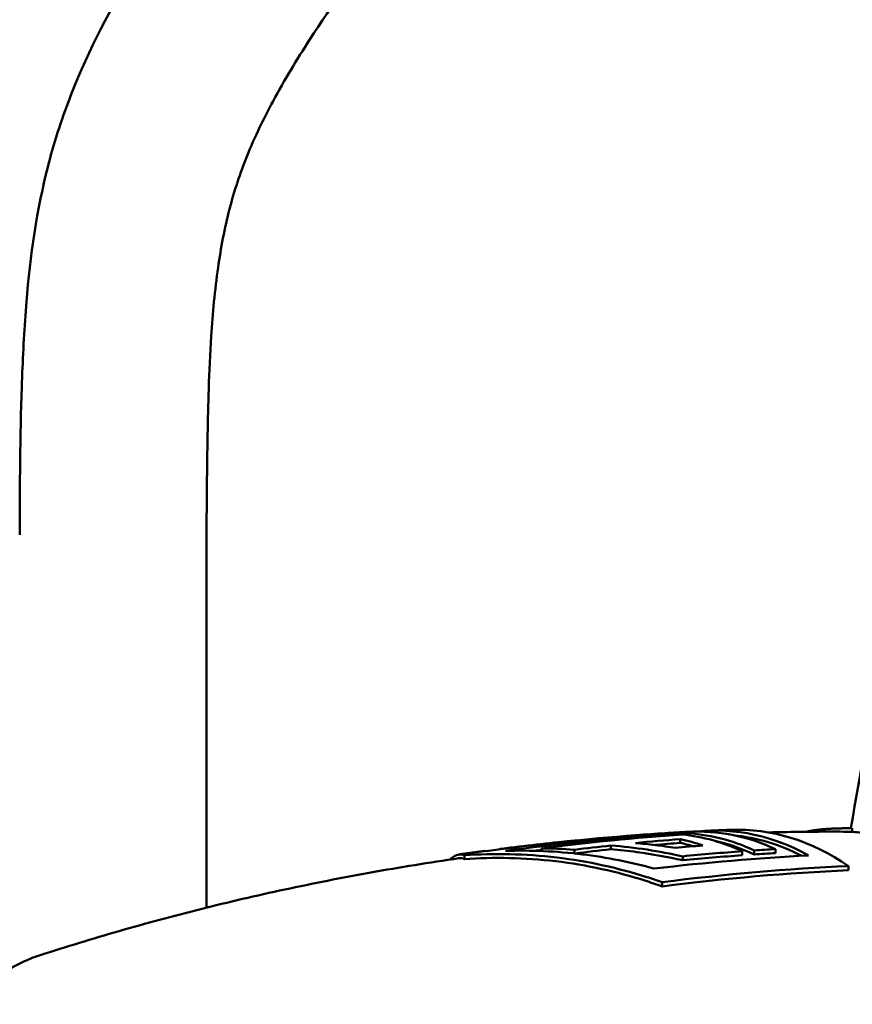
# Model space of a CAD drawing. Header units: millimetres. Extents: x 0 to 4878, y -120 to 1682.
# Tile 96 of 213: x 446 to 469, y 1342 to 1369. Entities that reach past the tile are written whole.
import ezdxf

# ---------------------------------------------------------------- set-up
doc = ezdxf.new("R2010")
doc.units = ezdxf.units.MM
doc.header["$LTSCALE"] = 2
doc.layers.add('Sichtbar (ISO)', color=7, linetype='Continuous', lineweight=50)

msp = doc.modelspace()

# ---------------------------------------------------------------- linework, layer by layer
at = {"layer": 'Sichtbar (ISO)'}
for p, q in [((451.3328, 1355.0136), (451.3328, 1345.0493)), ((468.6025, 1347.0734), (468.605, 1347.1734)), ((464.0008, 1346.8813), (464.0002, 1346.78)), ((464.1015, 1347.0448), (464.1012, 1346.9989)), ((459.2198, 1346.6239), (459.2198, 1346.6148)), ((460.2883, 1346.6342), (460.2879, 1346.563)), ((461.1697, 1346.5978), (461.1692, 1346.4988)), ((462.146, 1346.7098), (462.1455, 1346.6082)), ((465.663, 1346.5562), (465.6624, 1346.4511)), ((465.9833, 1346.5785), (465.9828, 1346.4735)), ((466.5516, 1346.6141), (466.551, 1346.5092)), ((458.2333, 1346.4494), (458.2328, 1346.3486)), ((464.0677, 1346.4201), (464.0671, 1346.3147)), ((468.5066, 1346.1604), (468.506, 1346.05)), ((463.5161, 1345.7281), (463.5155, 1345.6162))]:
    msp.add_line(p, q, dxfattribs=at)
for centre, major_axis, ratio, start_param, end_param in [((464.3624, 1336.297), (0.1806, 10.7852), 0.6653497, 5.9984285, 6.3307514), ((464.8588, 1336.2887), (0.1811, 10.8188), 0.6653497, 5.9426487, 6.3626944), ((465.4268, 1336.2792), (0.1817, 10.8526), 0.6653497, 5.8678593, 6.3198904), ((469.1059, 1263.8199), (-2.6827, 83.3179), 0.8669236, 6.2529921, 6.2539767), ((468.3237, 1336.2301), (0.0518, 10.8497), 0.6649232, 6.1790524, 6.2517125), ((468.9696, 1230.0237), (-0.9926, 117.1299), 0.7464268, 0.0447926, 0.0881005), ((469.4829, 1230.9795), (-1.0003, 116.0959), 0.7464303, 0.0517572, 0.0656233), ((463.7944, 1336.3065), (0.1798, 10.7421), 0.6653497, 0.0530404, 0.0533727), ((462.9062, 1336.3214), (0.1786, 10.6648), 0.6653497, 6.0663206, 6.1535141), ((463.4742, 1336.3119), (0.1794, 10.7156), 0.6653497, 5.9964097, 6.2256685), ((463.7944, 1336.3065), (0.1798, 10.7421), 0.6653497, 5.9971812, 6.2653781), ((463.7944, 1336.3065), (0.1782, 10.6419), 0.6653497, 5.9942396, 6.1517486), ((464.8588, 1336.2887), (0.1795, 10.7187), 0.6653497, 5.9662575, 6.2285231), ((460.1327, 1332.4045), (0.7493, 14.2117), 0.9665681, 6.2622288, 6.3263711), ((469.4436, 1231.1199), (-0.9298, 115.9555), 0.7464104, 0.0736693, 0.0849947), ((469.4732, 1231.0493), (-0.9823, 115.9251), 0.7464268, 0.0519362, 0.0597332), ((470.0872, 1232.9522), (-0.9762, 113.9572), 0.746429, 0.0529868, 0.0616817), ((462.9062, 1336.3214), (0.1769, 10.5646), 0.6653497, 6.1011186, 6.1521144), ((470.5874, 1234.853), (-0.9494, 111.8638), 0.746427, 0.0369793, 0.043794)]:
    msp.add_ellipse(centre, major_axis=major_axis, ratio=ratio, start_param=start_param, end_param=end_param, dxfattribs=at)
for points, knots in [([(450.5828, 1413.4329), (450.5828, 1411.8765), (450.5682, 1410.32), (450.5235, 1408.7643), (450.5009, 1407.9791), (450.4707, 1407.1942), (450.4237, 1406.41), (450.3692, 1405.4987), (450.2921, 1404.5884), (450.177, 1403.6827), (450.064, 1402.7949), (449.9145, 1401.9113), (449.7129, 1401.0392), (449.5119, 1400.1696), (449.2593, 1399.3112), (448.9502, 1398.4738), (448.6477, 1397.6542), (448.2912, 1396.8546), (447.8937, 1396.076), (447.5049, 1395.3143), (447.0768, 1394.5728), (446.6212, 1393.8489), (446.0695, 1392.9726), (445.4775, 1392.122), (444.8708, 1391.2823), (444.0567, 1390.1555), (443.2161, 1389.0483), (442.3741, 1387.9422), (441.0727, 1386.2327), (439.7677, 1384.5261), (438.4622, 1382.8198), (437.1523, 1381.1077), (435.8417, 1379.3959), (434.5342, 1377.682), (433.599, 1376.4562), (432.6654, 1375.2293), (431.7523, 1373.9867), (431.0905, 1373.0861), (430.4396, 1372.1774), (429.8353, 1371.2379), (429.4918, 1370.7038), (429.1634, 1370.1597), (428.862, 1369.6008), (428.6051, 1369.1241), (428.3677, 1368.6366), (428.1652, 1368.1347), (427.9785, 1367.6722), (427.8213, 1367.1975), (427.6957, 1366.7149), (427.5621, 1366.2015), (427.4643, 1365.6791), (427.3894, 1365.1539), (427.3024, 1364.5437), (427.2464, 1363.9296), (427.2064, 1363.3146), (427.176, 1362.8458), (427.155, 1362.3765), (427.1398, 1361.907), (427.1265, 1361.4965), (427.1176, 1361.0859), (427.11, 1360.6752), (427.0965, 1359.946), (427.0869, 1359.2167), (427.0838, 1358.4874)], [0, 0, 0, 0, 0.07504599, 0.07504599, 0.07504599, 0.11292292, 0.11292292, 0.11292292, 0.15694532, 0.15694532, 0.15694532, 0.20009904, 0.20009904, 0.20009904, 0.24313014, 0.24313014, 0.24313014, 0.28524424, 0.28524424, 0.28524424, 0.32644481, 0.32644481, 0.32644481, 0.37632687, 0.37632687, 0.37632687, 0.44326295, 0.44326295, 0.44326295, 0.54670974, 0.54670974, 0.54670974, 0.6505088, 0.6505088, 0.6505088, 0.72475204, 0.72475204, 0.72475204, 0.77855695, 0.77855695, 0.77855695, 0.809146, 0.809146, 0.809146, 0.83523166, 0.83523166, 0.83523166, 0.85927362, 0.85927362, 0.85927362, 0.88485306, 0.88485306, 0.88485306, 0.9145683, 0.9145683, 0.9145683, 0.93721924, 0.93721924, 0.93721924, 0.95702441, 0.95702441, 0.95702441, 0.99219253, 0.99219253, 0.99219253, 0.99219253]), ([(446.3328, 1355.0136), (446.3328, 1356.3325), (446.345, 1357.652), (446.389, 1358.97), (446.4117, 1359.6498), (446.4429, 1360.3292), (446.4943, 1361.0077), (446.588, 1362.2463), (446.7491, 1363.4819), (447.0442, 1364.6884), (447.2024, 1365.3355), (447.3992, 1365.9742), (447.6344, 1366.5975), (448.0801, 1367.7789), (448.6638, 1368.9051), (449.3149, 1369.9883), (449.6718, 1370.582), (450.049, 1371.1627), (450.4378, 1371.7358), (450.8525, 1372.3469), (451.2806, 1372.9493), (451.7161, 1373.5461), (452.2157, 1374.2308), (452.7252, 1374.9083), (453.2361, 1375.5847), (455.3683, 1378.4077), (457.5253, 1381.2117), (459.6755, 1384.0213), (460.7894, 1385.4768), (461.9015, 1386.9338), (463.0086, 1388.3939), (463.3676, 1388.8674), (463.7261, 1389.3412), (464.082, 1389.8173), (464.3491, 1390.1745), (464.6147, 1390.5329), (464.8773, 1390.8932), (465.2883, 1391.4569), (465.6919, 1392.0252), (466.0809, 1392.6043), (466.7702, 1393.6305), (467.4134, 1394.6905), (467.9403, 1395.8079), (468.1882, 1396.3334), (468.4103, 1396.8716), (468.6011, 1397.4203), (468.7133, 1397.7428), (468.8146, 1398.0689), (468.9055, 1398.3979), (469.0697, 1398.993), (469.1995, 1399.5976), (469.3039, 1400.2061), (469.4162, 1400.8602), (469.4992, 1401.5189), (469.5635, 1402.1793), (469.6328, 1402.8902), (469.6804, 1403.6031), (469.7149, 1404.3165), (469.7526, 1405.0975), (469.7746, 1405.8791), (469.7915, 1406.6608), (469.8188, 1407.9219), (469.8328, 1409.1834), (469.8328, 1410.4448)], [0, 0, 0, 0, 0.0635995, 0.0635995, 0.0635995, 0.0964043, 0.0964043, 0.0964043, 0.1562837, 0.1562837, 0.1562837, 0.1883996, 0.1883996, 0.1883996, 0.249265, 0.249265, 0.249265, 0.2826229, 0.2826229, 0.2826229, 0.3181967, 0.3181967, 0.3181967, 0.3590107, 0.3590107, 0.3590107, 0.5293564, 0.5293564, 0.5293564, 0.6176027, 0.6176027, 0.6176027, 0.6462194, 0.6462194, 0.6462194, 0.6676879, 0.6676879, 0.6676879, 0.7012806, 0.7012806, 0.7012806, 0.7608135, 0.7608135, 0.7608135, 0.7888142, 0.7888142, 0.7888142, 0.8052717, 0.8052717, 0.8052717, 0.8350382, 0.8350382, 0.8350382, 0.8670329, 0.8670329, 0.8670329, 0.9014725, 0.9014725, 0.9014725, 0.9391743, 0.9391743, 0.9391743, 1, 1, 1, 1]), ([(474.8328, 1410.4448), (474.8328, 1408.8885), (474.8182, 1407.332), (474.7735, 1405.7763), (474.7509, 1404.9911), (474.7207, 1404.2061), (474.6737, 1403.422), (474.6192, 1402.5106), (474.5421, 1401.6004), (474.427, 1400.6947), (474.314, 1399.8068), (474.1645, 1398.9233), (473.9629, 1398.0512), (473.7619, 1397.1815), (473.5093, 1396.3232), (473.2002, 1395.4857), (472.8977, 1394.6661), (472.5412, 1393.8665), (472.1437, 1393.0879), (471.7549, 1392.3263), (471.3268, 1391.5848), (470.8712, 1390.8609), (470.3195, 1389.9845), (469.7275, 1389.134), (469.1208, 1388.2943), (468.3067, 1387.1675), (467.4661, 1386.0602), (466.6241, 1384.9541), (465.3227, 1383.2447), (464.0177, 1381.5381), (462.7122, 1379.8318), (461.4023, 1378.1196), (460.0917, 1376.4078), (458.7842, 1374.694), (457.849, 1373.4681), (456.9154, 1372.2412), (456.0023, 1370.9986), (455.3405, 1370.0981), (454.6896, 1369.1893), (454.0853, 1368.2498), (453.7418, 1367.7157), (453.4134, 1367.1717), (453.112, 1366.6127), (452.8551, 1366.1361), (452.6177, 1365.6485), (452.4152, 1365.1467), (452.2285, 1364.6841), (452.0713, 1364.2094), (451.9457, 1363.7268), (451.8121, 1363.2134), (451.7143, 1362.6911), (451.6394, 1362.1658), (451.5524, 1361.5556), (451.4964, 1360.9415), (451.4564, 1360.3266), (451.426, 1359.8578), (451.405, 1359.3885), (451.3898, 1358.919), (451.3765, 1358.5085), (451.3676, 1358.0978), (451.36, 1357.6871), (451.3435, 1356.796), (451.3328, 1355.9048), (451.3328, 1355.0136)], [0, 0, 0, 0, 0.075046, 0.075046, 0.075046, 0.1129229, 0.1129229, 0.1129229, 0.1569453, 0.1569453, 0.1569453, 0.200099, 0.200099, 0.200099, 0.2431301, 0.2431301, 0.2431301, 0.2852442, 0.2852442, 0.2852442, 0.3264448, 0.3264448, 0.3264448, 0.3763269, 0.3763269, 0.3763269, 0.443263, 0.443263, 0.443263, 0.5467097, 0.5467097, 0.5467097, 0.6505088, 0.6505088, 0.6505088, 0.724752, 0.724752, 0.724752, 0.7785569, 0.7785569, 0.7785569, 0.809146, 0.809146, 0.809146, 0.8352317, 0.8352317, 0.8352317, 0.8592736, 0.8592736, 0.8592736, 0.8848531, 0.8848531, 0.8848531, 0.9145683, 0.9145683, 0.9145683, 0.9372192, 0.9372192, 0.9372192, 0.9570244, 0.9570244, 0.9570244, 1, 1, 1, 1]), ([(478.3306, 1403.8466), (475.7496, 1389.5906), (475.601, 1388.3906), (471.0779, 1361.8), (469.6109, 1353.2651), (468.5675, 1347.171)], [0.0000026, 0.0000026, 0.0000026, 0.0000026, 4.3463154, 4.3463154, 8.0917632, 8.0917632, 8.0917632, 8.0917632]), ([(464.2016, 1347.0757), (464.161, 1347.0735), (464.1204, 1347.0712), (464.0391, 1347.0666), (463.9985, 1347.0643), (463.9173, 1347.0596), (463.8767, 1347.0572), (463.7955, 1347.0523), (463.755, 1347.0498), (463.6738, 1347.0448), (463.6333, 1347.0423), (463.5927, 1347.0397)], [4.7431766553, 4.7431766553, 4.7431766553, 4.7431766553, 4.7443379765, 4.7443379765, 4.7454992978, 4.7454992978, 4.7466606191, 4.7466606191, 4.7478219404, 4.7478219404, 4.7489832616, 4.7489832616, 4.7489832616, 4.7489832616]), ([(465.3434, 1347.1289), (465.3028, 1347.1273), (465.2621, 1347.1257), (465.1808, 1347.1225), (465.1402, 1347.1208), (465.0589, 1347.1174), (465.0183, 1347.1157), (464.937, 1347.1121), (464.8964, 1347.1103), (464.8152, 1347.1066), (464.7746, 1347.1047), (464.734, 1347.1028)], [4.7323157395, 4.7323157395, 4.7323157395, 4.7323157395, 4.733474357, 4.733474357, 4.7346329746, 4.7346329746, 4.7357915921, 4.7357915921, 4.7369502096, 4.7369502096, 4.7381088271, 4.7381088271, 4.7381088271, 4.7381088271]), ([(468.6026, 1347.0784), (468.5237, 1347.0791), (468.4449, 1347.0796), (468.1138, 1347.0811), (467.8616, 1347.0809), (467.3574, 1347.0778), (467.1054, 1347.0749), (466.6882, 1347.0678), (466.5229, 1347.0645), (466.3577, 1347.0605)], [4.701433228, 4.701433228, 4.701433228, 4.701433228, 4.703674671, 4.703674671, 4.71084277, 4.71084277, 4.718010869, 4.718010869, 4.722715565, 4.722715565, 4.722715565, 4.722715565]), ([(468.5338, 1347.1702), (468.5064, 1347.1703), (468.4793, 1347.1703), (468.4529, 1347.1702), (468.4428, 1347.1701), (468.4328, 1347.1701), (468.4229, 1347.17), (468.4043, 1347.1699), (468.386, 1347.1698), (468.368, 1347.1696), (468.3516, 1347.1695), (468.3354, 1347.1693), (468.3192, 1347.1691), (468.3057, 1347.1689), (468.2923, 1347.1687), (468.2789, 1347.1684), (468.2588, 1347.1681), (468.2389, 1347.1677), (468.2191, 1347.1672), (468.2082, 1347.1669), (468.1974, 1347.1667), (468.1865, 1347.1663), (468.1648, 1347.1657), (468.1433, 1347.165), (468.1219, 1347.1642), (468.1132, 1347.1639), (468.1045, 1347.1636), (468.0958, 1347.1632), (468.0726, 1347.1622), (468.0494, 1347.1612), (468.026, 1347.1599), (468.0204, 1347.1596), (468.0147, 1347.1593), (468.009, 1347.159), (467.9823, 1347.1575), (467.9553, 1347.1558), (467.9276, 1347.1538), (467.9021, 1347.152), (467.876, 1347.1499), (467.8495, 1347.1476), (467.841, 1347.1469), (467.8324, 1347.1461), (467.8238, 1347.1453), (467.8076, 1347.1438), (467.7912, 1347.1422), (467.7746, 1347.1405), (467.7549, 1347.1384), (467.7349, 1347.1362), (467.7148, 1347.1339), (467.7106, 1347.1334), (467.7064, 1347.1329), (467.7022, 1347.1324), (467.6792, 1347.1296), (467.656, 1347.1267), (467.6323, 1347.1235), (467.622, 1347.122), (467.6115, 1347.1206), (467.601, 1347.1191), (467.5889, 1347.1174), (467.5767, 1347.1156), (467.5644, 1347.1137), (467.5424, 1347.1103), (467.5201, 1347.1068), (467.4973, 1347.103), (467.4918, 1347.102), (467.4863, 1347.1011), (467.4807, 1347.1001), (467.4639, 1347.0973), (467.4469, 1347.0942), (467.4296, 1347.091), (467.4069, 1347.0869), (467.3839, 1347.0824), (467.3602, 1347.0777), (467.3597, 1347.0776), (467.3591, 1347.0775), (467.3586, 1347.0774)], [0, 0, 0, 0, 0.06024439, 0.06024439, 0.06024439, 0.08333333, 0.08333333, 0.08333333, 0.12690096, 0.12690096, 0.12690096, 0.16666667, 0.16666667, 0.16666667, 0.20004047, 0.20004047, 0.20004047, 0.25, 0.25, 0.25, 0.27767722, 0.27767722, 0.27767722, 0.33333333, 0.33333333, 0.33333333, 0.3560485, 0.3560485, 0.3560485, 0.41666667, 0.41666667, 0.41666667, 0.43126238, 0.43126238, 0.43126238, 0.5, 0.5, 0.5, 0.56314311, 0.56314311, 0.56314311, 0.58333333, 0.58333333, 0.58333333, 0.62143142, 0.62143142, 0.62143142, 0.66666667, 0.66666667, 0.66666667, 0.67606812, 0.67606812, 0.67606812, 0.72742545, 0.72742545, 0.72742545, 0.75, 0.75, 0.75, 0.77586115, 0.77586115, 0.77586115, 0.82216368, 0.82216368, 0.82216368, 0.83333333, 0.83333333, 0.83333333, 0.867156, 0.867156, 0.867156, 0.9114367, 0.9114367, 0.9114367, 0.91247121, 0.91247121, 0.91247121, 0.91247121]), ([(463.5951, 1347.0399), (463.3343, 1347.0233), (463.0727, 1347.0052), (461.4933, 1346.8859), (460.1595, 1346.7446), (458.8223, 1346.5616)], [-13.53394027, -13.53394027, -13.53394027, -13.53394027, -13.43540674, -13.43540674, -12.94046322, -12.94046322, -12.94046322, -12.94046322]), ([(459.2198, 1346.6239), (459.8434, 1346.7028), (460.4675, 1346.7727), (461.1507, 1346.8394), (461.2092, 1346.845), (461.2676, 1346.8505)], [-0.50366812, -0.50366812, -0.50366812, -0.50366812, -0.25183505, -0.25183505, -0.22827273, -0.22827273, -0.22827273, -0.22827273]), ([(459.3287, 1346.5665), (460.664, 1346.7493), (461.9959, 1346.8904), (463.5753, 1347.0098), (463.8388, 1347.0281), (464.1015, 1347.0448)], [-6.0124692, -6.0124692, -6.0124692, -6.0124692, -5.51822151, -5.51822151, -5.41896769, -5.41896769, -5.41896769, -5.41896769]), ([(458.7454, 1346.5621), (458.701, 1346.5561), (458.6566, 1346.5501), (458.5679, 1346.5381), (458.5235, 1346.532), (458.4349, 1346.5198), (458.3906, 1346.5136), (458.3021, 1346.5012), (458.2578, 1346.495), (458.1694, 1346.4825), (458.1252, 1346.4761), (458.081, 1346.4698)], [4.7957753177, 4.7957753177, 4.7957753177, 4.7957753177, 4.7970788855, 4.7970788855, 4.7983824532, 4.7983824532, 4.799686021, 4.799686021, 4.8009895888, 4.8009895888, 4.8022931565, 4.8022931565, 4.8022931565, 4.8022931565]), ([(463.2999, 1346.0924), (462.6931, 1346.2604), (462.0424, 1346.3932), (460.6908, 1346.5595), (459.9892, 1346.5869), (459.3287, 1346.5665)], [-5.29261656, -5.29261656, -5.29261656, -5.29261656, -5.10470004, -5.10470004, -4.90603326, -4.90603326, -4.90603326, -4.90603326]), ([(462.1455, 1346.6082), (462.3778, 1346.5895), (462.6112, 1346.5653), (463.2571, 1346.48), (463.6679, 1346.4051), (464.0671, 1346.3147)], [-1.56424813, -1.56424813, -1.56424813, -1.56424813, -1.49772244, -1.49772244, -1.37943619, -1.37943619, -1.37943619, -1.37943619]), ([(462.146, 1346.7098), (462.4697, 1346.6845), (462.7926, 1346.6477), (463.4337, 1346.5511), (463.7519, 1346.4913), (464.0677, 1346.4201)], [-0.20071748, -0.20071748, -0.20071748, -0.20071748, -0.100163, -0.100163, -0.00000218, -0.00000218, -0.00000218, -0.00000218]), ([(463.8694, 1346.6478), (463.6925, 1346.6762), (463.5149, 1346.7012), (463.159, 1346.7441), (462.9807, 1346.7621), (462.8021, 1346.7766)], [-0.11094165, -0.11094165, -0.11094165, -0.11094165, -0.05547127, -0.05547127, -0.000001, -0.000001, -0.000001, -0.000001]), ([(464.0677, 1346.4201), (464.3334, 1346.4462), (464.5992, 1346.4706), (465.131, 1346.5159), (465.3969, 1346.5369), (465.663, 1346.5562)], [-0.21422283, -0.21422283, -0.21422283, -0.21422283, -0.10711184, -0.10711184, -0.000001, -0.000001, -0.000001, -0.000001]), ([(458.0817, 1346.3689), (457.2894, 1346.2547), (456.504, 1346.1276), (454.9499, 1345.8486), (454.1813, 1345.6968), (452.6633, 1345.3702), (451.9139, 1345.1954), (450.4369, 1344.8245), (449.7091, 1344.6286), (448.2774, 1344.2174), (447.5734, 1344.0022), (446.8822, 1343.7785)], [4.80242607, 4.80242607, 4.80242607, 4.80242607, 4.82583877, 4.82583877, 4.84925148, 4.84925148, 4.87266419, 4.87266419, 4.8960769, 4.8960769, 4.91948961, 4.91948961, 4.91948961, 4.91948961]), ([(457.8448, 1346.3342), (457.8557, 1346.3452), (457.8665, 1346.3555), (457.9993, 1346.4731), (458.1221, 1346.4954), (458.2333, 1346.4494)], [1.46247621, 1.46247621, 1.46247621, 1.46247621, 1.48394782, 1.48394782, 1.7242395, 1.7242395, 1.7242395, 1.7242395]), ([(458.2328, 1346.3486), (458.9987, 1346.4016), (459.8405, 1346.3878), (461.5043, 1346.1904), (462.3264, 1346.0066), (463.2091, 1345.7241), (463.3616, 1345.6719), (463.5155, 1345.6162)], [-1.70724149, -1.70724149, -1.70724149, -1.70724149, -1.46933663, -1.46933663, -1.23143177, -1.23143177, -1.18258096, -1.18258096, -1.18258096, -1.18258096]), ([(458.2333, 1346.4494), (459.0069, 1346.5029), (459.8572, 1346.4889), (461.5377, 1346.2893), (462.3679, 1346.1036), (463.2422, 1345.8235), (463.3786, 1345.7772), (463.5161, 1345.7281)], [4.80660492, 4.80660492, 4.80660492, 4.80660492, 5.0468966, 5.0468966, 5.28718827, 5.28718827, 5.33093204, 5.33093204, 5.33093204, 5.33093204]), ([(446.6414, 1329.4049), (446.1182, 1329.5939), (445.6302, 1329.8913), (444.7173, 1330.6879), (444.3024, 1331.2041), (443.5954, 1332.407), (443.3114, 1333.1023), (442.9124, 1334.5854), (442.7991, 1335.374), (442.7524, 1336.9626), (442.8187, 1337.7624), (443.1263, 1339.2998), (443.3677, 1340.0371), (444.0125, 1341.3768), (444.4158, 1341.9797), (445.3518, 1342.9665), (445.8813, 1343.3574), (446.599, 1343.6782), (446.7395, 1343.7323), (446.8821, 1343.7785)], [4.9530721, 4.9530721, 4.9530721, 4.9530721, 5.2405795, 5.2405795, 5.5574779, 5.5574779, 5.8926684, 5.8926684, 6.2306788, 6.2306788, 6.568021, 6.568021, 6.9057422, 6.9057422, 7.2431879, 7.2431879, 7.5693819, 7.5693819, 7.6468712, 7.6468712, 7.6468712, 7.6468712])]:
    msp.add_open_spline(points, degree=3, knots=knots, dxfattribs=at)
for points in [[(458.8223, 1346.5616), (458.797, 1346.565), (458.7714, 1346.565), (458.7454, 1346.5614)], [(459.1547, 1346.6063), (459.1764, 1346.6147), (459.1981, 1346.6206), (459.2198, 1346.6239)], [(460.1135, 1346.5686), (460.1717, 1346.5759), (460.2299, 1346.5831), (460.2881, 1346.5902)], [(461.1808, 1346.4976), (461.5028, 1346.5363), (461.8244, 1346.5734), (462.1455, 1346.6082)], [(458.0817, 1346.3681), (458.1336, 1346.3757), (458.1843, 1346.3687), (458.2328, 1346.3486)], [(467.4337, 1346.446), (466.0753, 1346.3733), (464.6898, 1346.2576), (463.2999, 1346.0924)], [(464.0671, 1346.3147), (464.601, 1346.3661), (465.1332, 1346.4119), (465.6624, 1346.4511)], [(466.551, 1346.5092), (466.3621, 1346.4979), (466.1726, 1346.4857), (465.9828, 1346.4735)], [(463.5155, 1345.6162), (465.1938, 1345.834), (466.8723, 1345.9754), (468.506, 1346.05)], [(463.5161, 1345.7281), (465.1947, 1345.945), (466.8731, 1346.0857), (468.5066, 1346.1604)]]:
    msp.add_open_spline(points, degree=3, dxfattribs=at)

doc.saveas('drawing.dxf')
